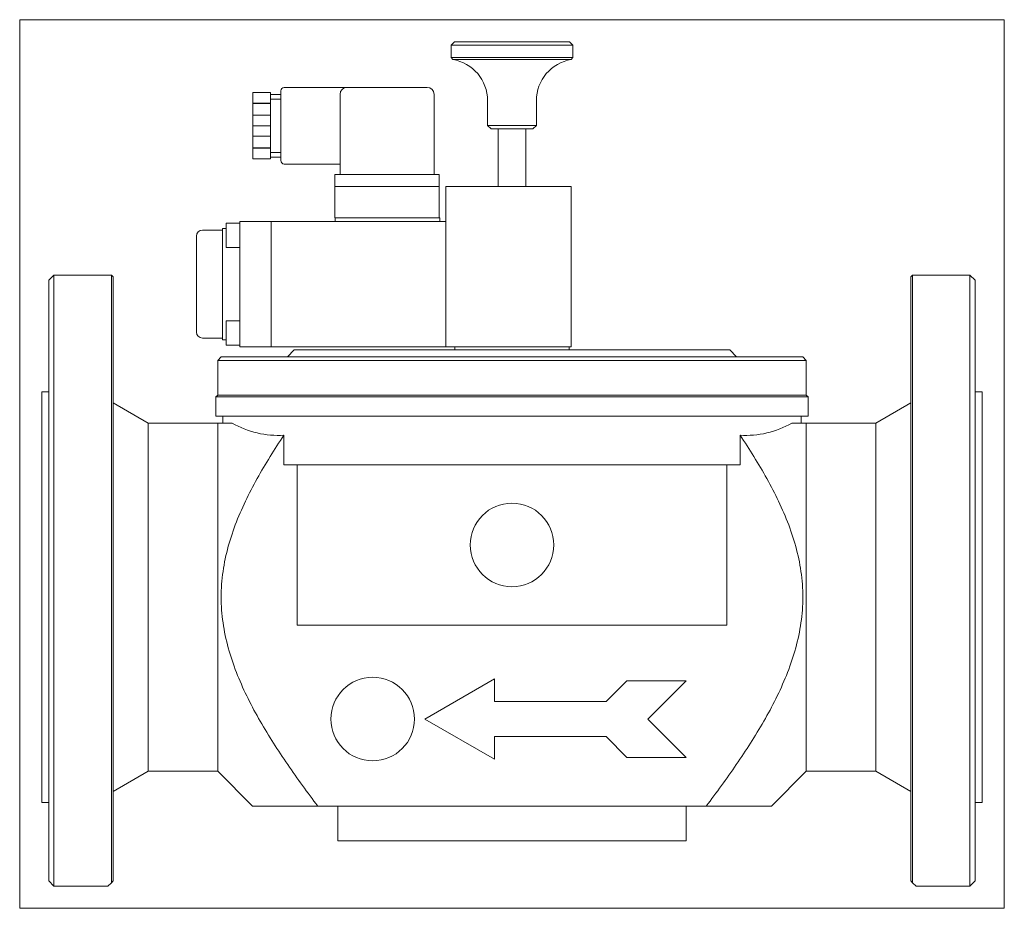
# Model space of a CAD drawing. Extents: x 69 to 352, y 23 to 278.
import ezdxf
from ezdxf.xclip import XClip

# ---------------------------------------------------------------- set-up
doc = ezdxf.new("R2010")
doc.units = 0
doc.header["$LTSCALE"] = 25.4
doc.header["$MEASUREMENT"] = 0
doc.header["$XCLIPFRAME"] = 2
doc.layers.get('0').update_dxf_attribs({"linetype": 'CONTINUOUS'})
for name, color, linetype in [('COKÓŁ_GNIAZDA_WT', 7, 'CONTINUOUS'), ('IMBUSM4X65', 7, 'CONTINUOUS'), ('OBUDOWA', 7, 'CONTINUOUS'), ('USZCZELKA', 7, 'CONTINUOUS'), ('USZCZELKA_COKOŁU', 7, 'CONTINUOUS'), ('WA_102_01_00_011', 7, 'CONTINUOUS'), ('WA_102_01_00_013', 7, 'CONTINUOUS'), ('WA_108_01_00_003', 7, 'CONTINUOUS'), ('WA_108_01_00_005', 7, 'CONTINUOUS'), ('WA_110_01_02BEZ_', 7, 'CONTINUOUS'), ('WA_209_01_00_003', 7, 'CONTINUOUS'), ('WA_209_01_00_007', 7, 'CONTINUOUS'), ('WA_209_02_00_007', 7, 'CONTINUOUS'), ('ŚRUBA_DŁAWIKA', 7, 'CONTINUOUS')]:
    doc.layers.add(name, color=color, linetype=linetype)

# ---------------------------------------------------------------- blocks, each defined once
blk = doc.blocks.new('SE1')
at = {"layer": 'COKÓŁ_GNIAZDA_WT', "color": 7, "linetype": 'CONTINUOUS', "lineweight": 0}
for p, q in [((159.28, 230.24), (159.28, 221.24)), ((162.78, 230.24), (163.28, 230.24)), ((163.28, 230.24), (185.28, 230.24)), ((185.28, 230.24), (185.78, 230.24)), ((189.28, 230.24), (189.28, 221.24)), ((159.28, 221.24), (163.28, 221.24))]:
    blk.add_line(p, q, dxfattribs=at)
at = {"layer": 'IMBUSM4X65', "color": 7, "linetype": 'CONTINUOUS', "lineweight": 0}
for p, q in [((132.05, 219.74), (128.05, 219.74)), ((128.05, 212.74), (128.05, 219.74)), ((128.05, 212.74), (132.05, 212.74)), ((132.05, 191.74), (128.05, 191.74)), ((128.05, 184.74), (128.05, 191.74)), ((128.05, 184.74), (132.05, 184.74))]:
    blk.add_line(p, q, dxfattribs=at)
at = {"layer": 'OBUDOWA', "color": 7, "linetype": 'CONTINUOUS', "lineweight": 0}
for p, q in [((143.78, 237.74), (143.78, 257.74)), ((162.78, 258.74), (144.78, 258.74)), ((162.78, 258.74), (185.78, 258.74)), ((160.78, 233.74), (160.78, 256.74)), ((187.78, 256.74), (187.78, 233.74)), ((144.78, 236.74), (160.78, 236.74))]:
    blk.add_line(p, q, dxfattribs=at)
for centre, radius, start, end in [((144.78, 257.74), 1, 90, 180), ((162.78, 256.74), 2, 90, 180), ((185.78, 256.74), 2, 0, 90), ((144.78, 237.74), 1, 180, 270)]:
    blk.add_arc(centre, radius, start, end, dxfattribs=at)
at = {"layer": 'USZCZELKA', "color": 7, "linetype": 'CONTINUOUS', "lineweight": 0}
for p, q in [((159.28, 233.74), (162.78, 233.74)), ((159.28, 233.74), (159.28, 230.24)), ((162.78, 233.74), (185.78, 233.74)), ((185.78, 233.74), (189.28, 233.74)), ((189.28, 233.74), (189.28, 230.24)), ((159.28, 230.24), (162.78, 230.24)), ((162.78, 230.24), (185.78, 230.24)), ((185.78, 230.24), (189.28, 230.24))]:
    blk.add_line(p, q, dxfattribs=at)
at = {"layer": 'USZCZELKA_COKOŁU', "color": 7, "linetype": 'CONTINUOUS', "lineweight": 0}
for p, q in [((159.4, 220.24), (159.4, 221.24)), ((159.4, 221.24), (163.4, 221.24)), ((163.4, 221.24), (185.4, 221.24)), ((185.4, 221.24), (189.4, 221.24)), ((189.4, 220.24), (189.4, 221.24))]:
    blk.add_line(p, q, dxfattribs=at)
at = {"layer": 'WA_102_01_00_011', "color": 7, "linetype": 'CONTINUOUS', "lineweight": 0}
for p, q in [((193.65, 271.84), (192.65, 270.84)), ((226.65, 271.84), (193.65, 271.84)), ((227.65, 270.84), (226.65, 271.84)), ((227.65, 270.84), (192.65, 270.84)), ((192.65, 270.84), (192.65, 267.33)), ((227.65, 267.33), (227.65, 270.84)), ((227.65, 267.33), (192.65, 267.33)), ((192.65, 267.33), (193.12, 266.77)), ((227.18, 266.77), (193.12, 266.77)), ((227.18, 266.77), (227.65, 267.33)), ((203.15, 254.93), (203.15, 247.84)), ((217.15, 247.84), (217.15, 254.93)), ((217.15, 247.84), (203.15, 247.84)), ((203.15, 247.84), (204.15, 246.84)), ((216.15, 246.84), (204.15, 246.84)), ((216.15, 246.84), (217.15, 247.84))]:
    blk.add_line(p, q, dxfattribs=at)
for centre, start, end in [((191.15, 254.93), 0, 80.5333), ((229.15, 254.93), 99.4667, 180)]:
    blk.add_arc(centre, 12, start, end, dxfattribs=at)
at = {"layer": 'WA_102_01_00_013', "color": 7, "linetype": 'CONTINUOUS', "lineweight": 0}
for p, q in [((191.15, 230.24), (227.15, 230.24)), ((191.15, 230.24), (191.15, 184.24)), ((227.15, 230.24), (227.15, 184.24)), ((227.15, 184.24), (191.15, 184.24)), ((193.75, 184.24), (193.75, 183.34)), ((226.55, 183.34), (226.55, 184.24))]:
    blk.add_line(p, q, dxfattribs=at)
at = {"layer": 'WA_108_01_00_003', "color": 7, "linetype": 'CONTINUOUS', "lineweight": 0}
for p, q in [((206.15, 246.84), (206.15, 230.24)), ((214.15, 246.84), (214.15, 230.24))]:
    blk.add_line(p, q, dxfattribs=at)
at = {"layer": 'WA_108_01_00_005', "color": 7, "linetype": 'CONTINUOUS', "lineweight": 0}
for p, q in [((126.65, 181.34), (125.65, 180.34)), ((126.65, 181.34), (293.65, 181.34)), ((147.65, 183.34), (145.65, 181.34)), ((272.65, 183.34), (147.65, 183.34)), ((274.65, 181.34), (272.65, 183.34)), ((294.65, 180.34), (293.65, 181.34)), ((294.65, 180.34), (125.65, 180.34)), ((125.65, 180.34), (125.65, 170.34)), ((294.65, 170.34), (294.65, 180.34)), ((125.65, 170.34), (294.65, 170.34))]:
    blk.add_line(p, q, dxfattribs=at)
at = {"layer": 'WA_110_01_02BEZ_', "color": 7, "linetype": 'CONTINUOUS', "lineweight": 0}
for p, q in [((78.65, 204.84), (77.15, 203.34)), ((95.15, 204.84), (78.65, 204.84)), ((78.65, 29.34), (78.65, 204.84)), ((95.15, 30.34), (95.15, 204.84)), ((95.65, 204.34), (95.15, 204.84)), ((95.65, 30.84), (95.65, 204.34)), ((325.15, 204.84), (324.65, 204.34)), ((324.65, 30.84), (324.65, 204.34)), ((341.65, 204.84), (325.15, 204.84)), ((325.15, 30.34), (325.15, 204.84)), ((343.15, 203.34), (341.65, 204.84)), ((341.65, 204.84), (341.65, 29.34)), ((77.15, 30.84), (77.15, 203.34)), ((343.15, 203.34), (343.15, 30.84)), ((77.15, 171.34), (75.15, 171.34)), ((75.15, 171.34), (75.15, 53.34)), ((125.65, 170.34), (125.15, 169.84)), ((125.15, 169.84), (125.15, 164.34)), ((295.15, 169.84), (125.15, 169.84)), ((125.65, 170.34), (294.65, 170.34)), ((295.15, 169.84), (294.65, 170.34)), ((295.15, 164.34), (295.15, 169.84)), ((345.15, 171.34), (343.15, 171.34)), ((345.15, 171.34), (345.15, 53.34)), ((105.65, 162.34), (95.65, 168.11)), ((324.65, 168.11), (314.65, 162.34)), ((295.15, 164.34), (125.15, 164.34)), ((127.15, 164.34), (127.15, 162.34)), ((293.15, 162.34), (293.15, 164.34)), ((125.65, 162.34), (105.65, 162.34)), ((105.65, 62.34), (105.65, 162.34)), ((125.65, 162.34), (125.65, 62.34)), ((129.79, 162.34), (125.65, 162.34)), ((290.51, 162.34), (294.65, 162.34)), ((294.65, 162.34), (294.65, 62.34)), ((314.65, 162.34), (294.65, 162.34)), ((314.65, 162.34), (314.65, 62.34)), ((144.67, 150.34), (144.67, 158.84)), ((275.63, 150.34), (275.63, 158.84)), ((275.63, 150.34), (144.67, 150.34)), ((148.51, 104.34), (148.51, 150.34)), ((271.79, 104.34), (271.79, 150.34)), ((148.51, 104.34), (271.79, 104.34)), ((205.15, 88.88), (185.15, 77.34)), ((205.15, 82.34), (205.15, 88.88)), ((243.15, 88.34), (237.15, 82.34)), ((260.15, 88.34), (243.15, 88.34)), ((249.15, 77.34), (260.15, 88.34)), ((237.15, 82.34), (205.15, 82.34)), ((185.15, 77.34), (205.15, 65.79)), ((260.15, 66.34), (249.15, 77.34)), ((205.15, 72.34), (237.15, 72.34)), ((205.15, 65.79), (205.15, 72.34)), ((237.15, 72.34), (243.15, 66.34)), ((243.15, 66.34), (260.15, 66.34)), ((95.65, 56.56), (105.65, 62.34)), ((105.65, 62.34), (125.65, 62.34)), ((125.65, 62.34), (135.65, 52.34)), ((284.65, 52.34), (294.65, 62.34)), ((294.65, 62.34), (314.65, 62.34)), ((314.65, 62.34), (324.65, 56.56)), ((75.15, 53.34), (77.15, 53.34)), ((154.4, 52.34), (135.65, 52.34)), ((265.9, 52.34), (154.4, 52.34)), ((160.15, 52.34), (160.15, 42.34)), ((260.15, 42.34), (260.15, 52.34)), ((265.9, 52.34), (284.65, 52.34)), ((343.15, 53.34), (345.15, 53.34)), ((160.15, 42.34), (260.15, 42.34)), ((77.15, 30.84), (78.65, 29.34)), ((78.65, 29.34), (94.15, 29.34)), ((95.15, 30.34), (94.15, 29.34)), ((95.15, 30.34), (95.65, 30.84)), ((324.65, 30.84), (325.15, 30.34)), ((326.15, 29.34), (325.15, 30.34)), ((341.65, 29.34), (326.15, 29.34)), ((341.65, 29.34), (343.15, 30.84))]:
    blk.add_line(p, q, dxfattribs=at)
for centre in [(210.15, 127.34), (170.15, 77.34)]:
    blk.add_circle(centre, 12, dxfattribs=at)
for centre, start, end in [((143.12, 185.63), 240.2246, 273.3119), ((277.18, 185.63), 266.6881, 299.7754)]:
    blk.add_arc(centre, 26.84, start, end, dxfattribs=at)
for points in [[(154.4, 52.34), (151.42, 56.24), (148.53, 60.2), (142.96, 68.31), (140.29, 72.46), (135.42, 80.98), (133.2, 85.34), (129.54, 94.45), (128.09, 99.24), (126.93, 106.5), (126.7, 108.95), (126.61, 113.88), (126.75, 116.38), (127.68, 123.71), (128.96, 128.46), (132.46, 137.73), (134.61, 142.13), (139.35, 150.66), (141.94, 154.79), (144.67, 158.84)], [(265.9, 52.34), (268.88, 56.24), (271.78, 60.2), (277.34, 68.31), (280.01, 72.46), (284.88, 80.97), (287.1, 85.34), (290.77, 94.45), (292.21, 99.24), (293.37, 106.5), (293.6, 108.94), (293.69, 113.88), (293.55, 116.38), (292.62, 123.71), (291.34, 128.45), (287.84, 137.73), (285.69, 142.13), (280.96, 150.66), (278.36, 154.79), (275.63, 158.84)]]:
    blk.add_open_spline(points, degree=3, knots=[0, 0, 0, 0, 0.125, 0.125, 0.25, 0.25, 0.375, 0.375, 0.5, 0.5, 0.5625, 0.5625, 0.625, 0.625, 0.75, 0.75, 0.875, 0.875, 1, 1, 1, 1], dxfattribs=at)
at = {"layer": 'WA_209_01_00_003', "color": 7, "linetype": 'CONTINUOUS', "lineweight": 0}
for p, q in [((127.05, 218.24), (127.05, 186.24)), ((128.05, 218.24), (127.05, 218.24)), ((132.05, 220.24), (141.05, 220.24)), ((132.05, 220.24), (132.05, 184.24)), ((141.05, 220.24), (141.05, 184.24)), ((127.05, 186.24), (128.05, 186.24)), ((132.05, 184.24), (141.05, 184.24))]:
    blk.add_line(p, q, dxfattribs=at)
at = {"layer": 'WA_209_01_00_007', "color": 7, "linetype": 'CONTINUOUS', "lineweight": 0}
for p, q in [((127.05, 217.74), (121.3, 217.74)), ((119.55, 215.99), (119.55, 188.49)), ((121.3, 186.74), (127.05, 186.74))]:
    blk.add_line(p, q, dxfattribs=at)
for centre, start, end in [((121.3, 215.99), 90, 180), ((121.3, 188.49), 180, 270)]:
    blk.add_arc(centre, 1.75, start, end, dxfattribs=at)
at = {"layer": 'WA_209_02_00_007', "color": 7, "linetype": 'CONTINUOUS', "lineweight": 0}
for p, q in [((141.05, 220.24), (141.05, 184.24)), ((191.15, 220.24), (141.05, 220.24)), ((191.15, 220.24), (191.15, 184.24)), ((191.15, 184.24), (141.05, 184.24))]:
    blk.add_line(p, q, dxfattribs=at)
at = {"layer": 'ŚRUBA_DŁAWIKA', "color": 7, "linetype": 'CONTINUOUS', "lineweight": 0}
for p, q in [((135.78, 254.22), (135.78, 257.24)), ((135.78, 257.24), (140.78, 257.24)), ((140.78, 254.22), (140.78, 257.24)), ((143.78, 256.74), (140.78, 256.74)), ((143.78, 255.38), (140.78, 255.38)), ((135.78, 254.07), (135.78, 254.22)), ((140.78, 254.22), (135.78, 254.22)), ((135.78, 250.76), (135.78, 254.07)), ((140.78, 254.07), (135.78, 254.07)), ((140.78, 254.07), (140.78, 254.22)), ((140.78, 250.76), (140.78, 254.07)), ((135.78, 247.74), (135.78, 250.76)), ((135.78, 250.76), (140.78, 250.76)), ((140.78, 247.74), (140.78, 250.76)), ((135.78, 244.72), (135.78, 247.74)), ((135.78, 247.74), (140.78, 247.74)), ((140.78, 244.72), (140.78, 247.74)), ((135.78, 241.41), (135.78, 244.72)), ((140.78, 244.72), (135.78, 244.72)), ((140.78, 241.41), (140.78, 244.72)), ((135.78, 241.26), (135.78, 241.41)), ((140.78, 241.41), (135.78, 241.41)), ((135.78, 238.24), (135.78, 241.26)), ((135.78, 241.26), (140.78, 241.26)), ((140.78, 241.26), (140.78, 241.41)), ((140.78, 238.24), (140.78, 241.26)), ((135.78, 238.24), (140.78, 238.24)), ((143.78, 240.09), (140.78, 240.09)), ((140.78, 238.74), (143.78, 238.74))]:
    blk.add_line(p, q, dxfattribs=at)

msp = doc.modelspace()

# ---------------------------------------------------------------- block references
at = {"color": 0, "lineweight": 0}
ref = msp.add_blockref('SE1', (0, 0), dxfattribs=at)
XClip(ref).set_block_clipping_path([(68.8008342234, 22.9874776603), (351.5008449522, 278.1874848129)])
ref.dxf.unprotected_set("ltscale", 0)

doc.saveas('drawing.dxf')
